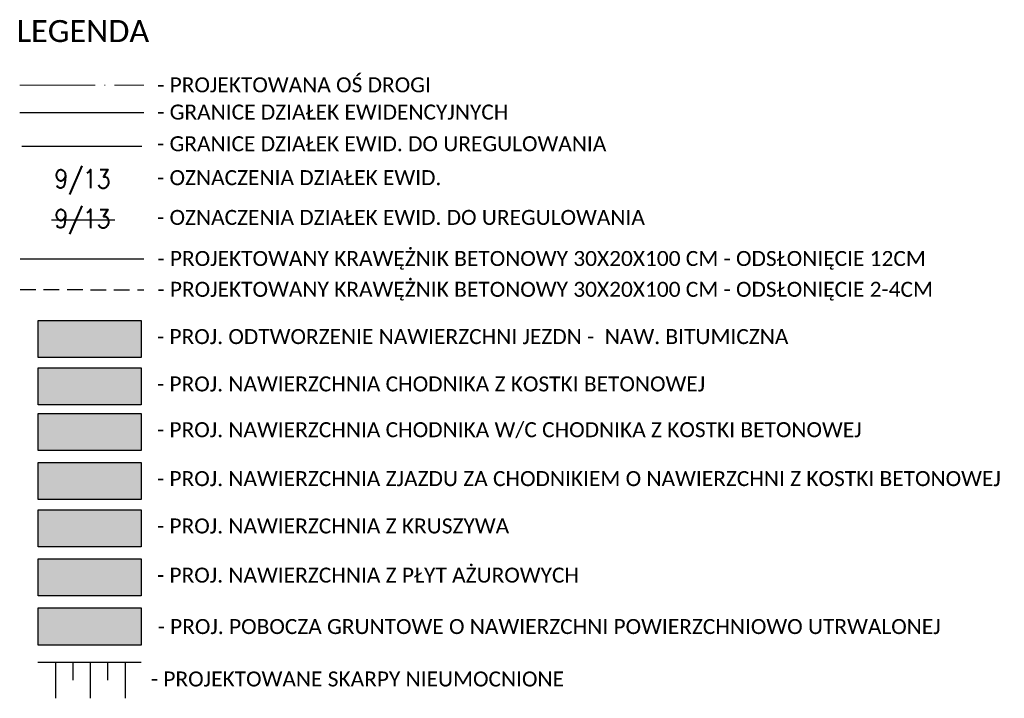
# Model space of a CAD drawing. Header units: metres. Extents: x -1 to 7475805, y 0 to 5497156.
# Tile 2 of 17: x 7474316 to 7474473, y 5496679 to 5496788. Entities that reach past the tile are written whole.
import ezdxf
from ezdxf.enums import TextEntityAlignment as Align

# ---------------------------------------------------------------- set-up
doc = ezdxf.new("R2010")
doc.units = ezdxf.units.M
doc.linetypes.add('ACAD_ISO04W100', pattern=[30, 24, -3, 0, -3])
doc.linetypes.add('DASHED2', pattern=[0.375, 0.25, -0.125])
for name, color, linetype in [('D_Legenda', 7, 'Continuous'), ('D_Pobocze zjazdu', 32, 'Continuous'), ('D_zjazd za chodnikiem z płyt azurowych', 50, 'Continuous'), ('D_Zjazdy', 5, 'Continuous'), ('D_Zjazdy za chodnikiem kruszywo', 41, 'Continuous')]:
    doc.layers.add(name, color=color, linetype=linetype)
doc.layers.add('D_Zjazdy za chodnikiem z kostki', color=7, linetype='Continuous', true_color=0xfb9dd4)
doc.styles.add('KAMIL', font='calibri.ttf', dxfattribs={"height": 0.75})
doc.styles.add('Style-simplex', font='simplex.shx')

msp = doc.modelspace()

# ---------------------------------------------------------------- hatches: boundary and pattern name
at = {"layer": 'D_Legenda', "true_color": 0xdedede}
h = msp.add_hatch(color=254, dxfattribs=at)
h.dxf.hatch_style = 1
h.paths.add_polyline_path([(7474318.96, 5496733.829), (7474335.412, 5496733.829), (7474335.412, 5496739.773), (7474318.96, 5496739.773)])
at = {"layer": 'D_Legenda', "true_color": 0xfeeab9}
h = msp.add_hatch(color=254, dxfattribs=at)
h.dxf.hatch_style = 1
h.paths.add_polyline_path([(7474318.96, 5496726.255), (7474335.412, 5496726.255), (7474335.412, 5496732.199), (7474318.96, 5496732.199)])
at = {"layer": 'D_Pobocze zjazdu', "true_color": 0xad6d58}
h = msp.add_hatch(color=35, dxfattribs=at)
h.dxf.hatch_style = 1
h.paths.add_polyline_path([(7474318.96, 5496687.807), (7474335.412, 5496687.807), (7474335.412, 5496693.751), (7474318.96, 5496693.751)])
at = {"layer": 'D_zjazd za chodnikiem z płyt azurowych'}
h = msp.add_hatch(color=256, dxfattribs=at)
h.dxf.hatch_style = 1
h.paths.add_polyline_path([(7474318.96, 5496695.67), (7474335.412, 5496695.67), (7474335.412, 5496701.614), (7474318.96, 5496701.614)])
at = {"layer": 'D_Zjazdy'}
h = msp.add_hatch(color=1, dxfattribs=at)
h.dxf.hatch_style = 1
h.paths.add_polyline_path([(7474318.96, 5496718.934), (7474335.412, 5496718.934), (7474335.412, 5496724.878), (7474318.96, 5496724.878)])
at = {"layer": 'D_Zjazdy za chodnikiem kruszywo'}
h = msp.add_hatch(color=256, dxfattribs=at)
h.dxf.hatch_style = 1
h.paths.add_polyline_path([(7474318.96, 5496703.532), (7474335.412, 5496703.532), (7474335.412, 5496709.476), (7474318.96, 5496709.476)])
at = {"layer": 'D_Zjazdy za chodnikiem z kostki', "true_color": 0xfacccd}
h = msp.add_hatch(color=254, dxfattribs=at)
h.dxf.hatch_style = 1
h.paths.add_polyline_path([(7474318.96, 5496711.106), (7474335.412, 5496711.106), (7474335.412, 5496717.05), (7474318.96, 5496717.05)])

# ---------------------------------------------------------------- linework, layer by layer
at = {"layer": 'D_Legenda', "color": 76, "linetype": 'Continuous', "lineweight": 30, "true_color": 0x3b7500}
for p, q in [((7474321.686, 5496685.058), (7474321.686, 5496679.298)), ((7474324.475, 5496685.058), (7474324.475, 5496682.178)), ((7474327.264, 5496685.058), (7474327.264, 5496679.298)), ((7474330.053, 5496685.058), (7474330.053, 5496682.178)), ((7474332.842, 5496685.058), (7474332.842, 5496679.298))]:
    msp.add_line(p, q, dxfattribs=at)
at = {"layer": 'D_Legenda', "color": 1, "linetype": 'ACAD_ISO04W100', "lineweight": 15, "ltscale": 0.5, "flags": 128}
msp.add_lwpolyline([(7474316.029, 5496777.401), (7474335.823, 5496777.392)], dxfattribs=at)
at = {"layer": 'D_Legenda', "color": 94, "linetype": 'Continuous', "lineweight": 30, "flags": 128}
msp.add_lwpolyline([(7474316.029, 5496773.048), (7474335.823, 5496773.039)], dxfattribs=at)
at = {"layer": 'D_Legenda', "color": 1, "lineweight": 30, "flags": 128}
for points in [[(7474316.304, 5496767.645), (7474335.529, 5496767.645)], [(7474321.057, 5496755.858), (7474331.203, 5496755.858)], [(7474316.064, 5496749.617), (7474335.858, 5496749.608)]]:
    msp.add_lwpolyline(points, dxfattribs=at)
at = {"layer": 'D_Legenda', "color": 1, "linetype": 'DASHED2', "lineweight": 30, "ltscale": 10, "flags": 128}
msp.add_lwpolyline([(7474316.062, 5496744.685), (7474335.855, 5496744.676)], dxfattribs=at)
at = {"layer": 'D_Legenda'}
for points in [[(7474335.412, 5496739.773), (7474335.412, 5496733.829), (7474318.96, 5496733.829), (7474318.96, 5496739.773)], [(7474335.412, 5496732.199), (7474335.412, 5496726.255), (7474318.96, 5496726.255), (7474318.96, 5496732.199)], [(7474335.412, 5496724.878), (7474335.412, 5496718.934), (7474318.96, 5496718.934), (7474318.96, 5496724.878)], [(7474335.412, 5496717.05), (7474335.412, 5496711.106), (7474318.96, 5496711.106), (7474318.96, 5496717.05)], [(7474335.412, 5496709.476), (7474335.412, 5496703.532), (7474318.96, 5496703.532), (7474318.96, 5496709.476)], [(7474335.412, 5496701.614), (7474335.412, 5496695.67), (7474318.96, 5496695.67), (7474318.96, 5496701.614)], [(7474335.412, 5496693.751), (7474335.412, 5496687.807), (7474318.96, 5496687.807), (7474318.96, 5496693.751)]]:
    msp.add_lwpolyline(points, close=True, dxfattribs=at)
at = {"layer": 'D_Legenda', "color": 76, "linetype": 'Continuous', "lineweight": 30, "true_color": 0x3b7500, "flags": 128}
msp.add_lwpolyline([(7474318.897, 5496685.058), (7474335.412, 5496685.058)], dxfattribs=at)

# ---------------------------------------------------------------- texts
at = {"layer": 'D_Legenda', "style": 'KAMIL'}
for s, height, p in [('LEGENDA', 3.5177, (7474315.499, 5496786.055)), ('- PROJEKTOWANA OŚ DROGI', 2.4, (7474337.978, 5496777.452)), ('- GRANICE DZIAŁEK EWIDENCYJNYCH ', 2.4, (7474337.978, 5496773.098)), ('- GRANICE DZIAŁEK EWID. DO UREGULOWANIA ', 2.4, (7474337.963, 5496768.03)), ('- OZNACZENIA DZIAŁEK EWID.', 2.4, (7474337.963, 5496762.6)), ('- OZNACZENIA DZIAŁEK EWID. DO UREGULOWANIA ', 2.4, (7474337.963, 5496756.243)), ('- PROJEKTOWANY KRAWĘŻNIK BETONOWY 30X20X100 CM - ODSŁONIĘCIE 12CM', 2.4, (7474338.013, 5496749.667)), ('- PROJEKTOWANY KRAWĘŻNIK BETONOWY 30X20X100 CM - ODSŁONIĘCIE 2-4CM', 2.4, (7474338.011, 5496744.735)), ('- PROJ. ODTWORZENIE NAWIERZCHNI JEZDN -  NAW. BITUMICZNA ', 2.4, (7474337.949, 5496737.172)), ('- PROJ. NAWIERZCHNIA CHODNIKA Z KOSTKI BETONOWEJ', 2.4, (7474337.949, 5496729.598)), ('- PROJ. NAWIERZCHNIA CHODNIKA W/C CHODNIKA Z KOSTKI BETONOWEJ', 2.4, (7474337.949, 5496722.277)), ('- PROJ. NAWIERZCHNIA ZJAZDU ZA CHODNIKIEM O NAWIERZCHNI Z KOSTKI BETONOWEJ', 2.4, (7474337.949, 5496714.449)), ('- PROJ. NAWIERZCHNIA Z KRUSZYWA', 2.4, (7474337.949, 5496706.875)), ('- PROJ. NAWIERZCHNIA Z PŁYT AŻUROWYCH', 2.4, (7474337.949, 5496699.012)), ('- PROJ. POBOCZA GRUNTOWE O NAWIERZCHNI POWIERZCHNIOWO UTRWALONEJ ', 2.4, (7474338.052, 5496690.779)), ('- PROJEKTOWANE SKARPY NIEUMOCNIONE', 2.4, (7474336.976, 5496682.391))]:
    msp.add_text(s, height=height, dxfattribs=at).set_placement(p, align=Align.MIDDLE_LEFT)
at = {"layer": 'D_Legenda', "color": 3, "linetype": 'Continuous', "lineweight": 13, "style": 'Style-simplex', "width": 0.85}
msp.add_text('9/13', height=3, rotation=359.75681, dxfattribs=at).set_placement((7474321.527, 5496760.921))
at = {"layer": 'D_Legenda', "color": 1, "linetype": 'Continuous', "lineweight": 13, "style": 'Style-simplex', "width": 0.85}
msp.add_text('9/13', height=3, rotation=359.75681, dxfattribs=at).set_placement((7474321.527, 5496754.563))

doc.saveas('drawing.dxf')
